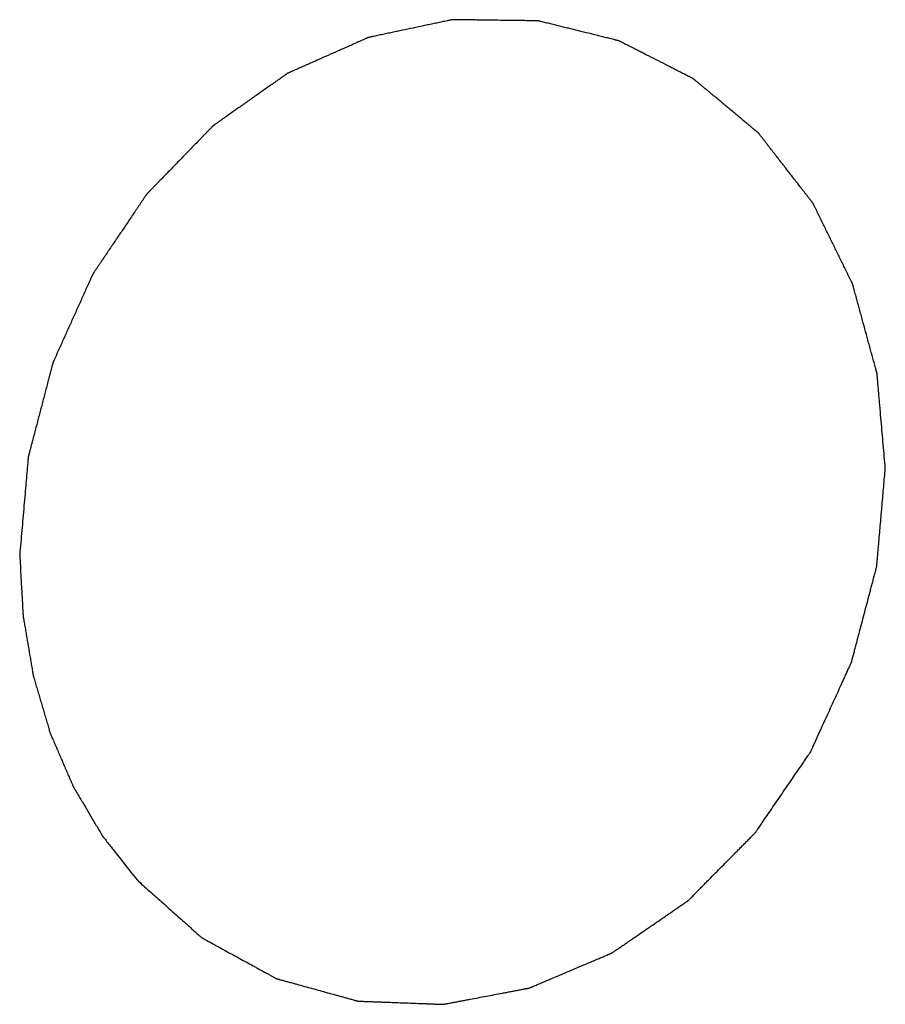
# Model space of a CAD drawing. Header units: millimetres. Extents: x 2798 to 3316, y 1544 to 1917.
# Tile 6 of 17: x 2870.83 to 2871.96, y 1577.42 to 1578.7. Entities that reach past the tile are written whole.
import ezdxf

# ---------------------------------------------------------------- set-up
doc = ezdxf.new("R2010")
doc.units = ezdxf.units.MM

msp = doc.modelspace()

# ---------------------------------------------------------------- linework, layer by layer
at = {"color": 7, "linetype": 'Continuous'}
for points, knots in [([(2871.95947, 1578.11278), (2871.95858, 1578.12305), (2871.95724, 1578.13846), (2871.95545, 1578.159), (2871.95411, 1578.17441), (2871.95299, 1578.18725), (2871.9521, 1578.19752), (2871.95143, 1578.20522), (2871.95087, 1578.21164), (2871.95042, 1578.21678), (2871.95009, 1578.22063), (2871.94975, 1578.22448), (2871.94947, 1578.22769), (2871.94925, 1578.23026), (2871.94911, 1578.23187), (2871.949, 1578.23315), (2871.94892, 1578.23411), (2871.94884, 1578.23492), (2871.9488, 1578.23548), (2871.94877, 1578.2358), (2871.94876, 1578.23604), (2871.94868, 1578.23627), (2871.94861, 1578.23657), (2871.94846, 1578.2371), (2871.94825, 1578.23786), (2871.948, 1578.23877), (2871.94767, 1578.23998), (2871.94726, 1578.2415), (2871.9466, 1578.24392), (2871.94577, 1578.24695), (2871.94478, 1578.25059), (2871.94379, 1578.25423), (2871.94246, 1578.25908), (2871.94081, 1578.26514), (2871.93883, 1578.27242), (2871.93618, 1578.28212), (2871.93287, 1578.29425), (2871.92956, 1578.30637), (2871.92692, 1578.31608), (2871.92493, 1578.32335), (2871.92328, 1578.32941), (2871.92196, 1578.33426), (2871.92096, 1578.3379), (2871.91997, 1578.34154), (2871.91914, 1578.34457), (2871.91848, 1578.347), (2871.91807, 1578.34851), (2871.91774, 1578.34973), (2871.91749, 1578.35064), (2871.91728, 1578.35139), (2871.91714, 1578.35193), (2871.91705, 1578.35223), (2871.91701, 1578.35246), (2871.91689, 1578.35266), (2871.91676, 1578.35293), (2871.91652, 1578.35341), (2871.91619, 1578.3541), (2871.91579, 1578.35492), (2871.91525, 1578.35601), (2871.91458, 1578.35738), (2871.9135, 1578.35957), (2871.91216, 1578.36231), (2871.91055, 1578.3656), (2871.90894, 1578.36888), (2871.90679, 1578.37326), (2871.9041, 1578.37874), (2871.90088, 1578.38531), (2871.89658, 1578.39407), (2871.89121, 1578.40502), (2871.88583, 1578.41597), (2871.88154, 1578.42474), (2871.87831, 1578.43131), (2871.87563, 1578.43678), (2871.87348, 1578.44116), (2871.87186, 1578.44445), (2871.87025, 1578.44773), (2871.86891, 1578.45047), (2871.86784, 1578.45266), (2871.86716, 1578.45403), (2871.86663, 1578.45513), (2871.86622, 1578.45595), (2871.86589, 1578.45663), (2871.86565, 1578.45711), (2871.86552, 1578.45738), (2871.86543, 1578.4576), (2871.86528, 1578.45777), (2871.8651, 1578.45801), (2871.86477, 1578.45842), (2871.86431, 1578.45902), (2871.86376, 1578.45973), (2871.86302, 1578.46068), (2871.8621, 1578.46187), (2871.86062, 1578.46377), (2871.85878, 1578.46615), (2871.85656, 1578.469), (2871.85435, 1578.47186), (2871.8514, 1578.47566), (2871.84771, 1578.48042), (2871.84329, 1578.48612), (2871.83738, 1578.49373), (2871.83001, 1578.50324), (2871.82263, 1578.51275), (2871.81673, 1578.52036), (2871.8123, 1578.52606), (2871.80861, 1578.53082), (2871.80566, 1578.53462), (2871.80345, 1578.53748), (2871.80123, 1578.54033), (2871.79939, 1578.54271), (2871.79791, 1578.54461), (2871.79699, 1578.5458), (2871.79625, 1578.54675), (2871.7957, 1578.54746), (2871.79524, 1578.54805), (2871.79492, 1578.54847), (2871.79473, 1578.54871), (2871.7946, 1578.5489), (2871.79443, 1578.54902), (2871.79421, 1578.54921), (2871.79382, 1578.54953), (2871.79327, 1578.54999), (2871.7926, 1578.55055), (2871.79172, 1578.55128), (2871.79062, 1578.55221), (2871.78885, 1578.55368), (2871.78664, 1578.55552), (2871.78398, 1578.55774), (2871.78133, 1578.55995), (2871.77779, 1578.5629), (2871.77337, 1578.56658), (2871.76807, 1578.57101), (2871.76099, 1578.57691), (2871.75215, 1578.58428), (2871.7433, 1578.59165), (2871.73623, 1578.59755), (2871.73092, 1578.60198), (2871.7265, 1578.60566), (2871.72297, 1578.60861), (2871.72031, 1578.61083), (2871.71766, 1578.61304), (2871.71545, 1578.61488), (2871.71368, 1578.61636), (2871.71257, 1578.61728), (2871.71169, 1578.61801), (2871.71103, 1578.61857), (2871.71047, 1578.61903), (2871.71009, 1578.61935), (2871.70986, 1578.61953), (2871.70971, 1578.61969), (2871.70951, 1578.61977), (2871.70926, 1578.6199), (2871.70882, 1578.62012), (2871.70819, 1578.62044), (2871.70743, 1578.62083), (2871.70642, 1578.62134), (2871.70516, 1578.62199), (2871.70314, 1578.62301), (2871.70062, 1578.6243), (2871.6976, 1578.62584), (2871.69457, 1578.62738), (2871.69054, 1578.62944), (2871.68549, 1578.63201), (2871.67944, 1578.63509), (2871.67138, 1578.6392), (2871.66129, 1578.64434), (2871.6512, 1578.64948), (2871.64314, 1578.65359), (2871.63708, 1578.65667), (2871.63204, 1578.65924), (2871.62801, 1578.66129), (2871.62498, 1578.66284), (2871.62196, 1578.66438), (2871.61943, 1578.66566), (2871.61742, 1578.66669), (2871.61616, 1578.66733), (2871.61515, 1578.66785), (2871.61439, 1578.66823), (2871.61376, 1578.66855), (2871.61332, 1578.66878), (2871.61307, 1578.6689), (2871.61288, 1578.66902), (2871.61267, 1578.66905), (2871.6124, 1578.66912), (2871.61192, 1578.66924), (2871.61124, 1578.66941), (2871.61042, 1578.66961), (2871.60932, 1578.66988), (2871.60795, 1578.67022), (2871.60577, 1578.67076), (2871.60303, 1578.67144), (2871.59975, 1578.67225), (2871.59646, 1578.67306), (2871.59209, 1578.67415), (2871.58661, 1578.6755), (2871.58005, 1578.67713), (2871.57129, 1578.67929), (2871.56035, 1578.682), (2871.5494, 1578.68471), (2871.54065, 1578.68687), (2871.53408, 1578.6885), (2871.52861, 1578.68985), (2871.52423, 1578.69093), (2871.52095, 1578.69175), (2871.51767, 1578.69256), (2871.51493, 1578.69324), (2871.51274, 1578.69378), (2871.51137, 1578.69412), (2871.51028, 1578.69439), (2871.50946, 1578.69459), (2871.50877, 1578.69476), (2871.5083, 1578.69488), (2871.50802, 1578.69494), (2871.50782, 1578.69501), (2871.5076, 1578.695), (2871.50731, 1578.695), (2871.5068, 1578.69501), (2871.50608, 1578.69502), (2871.50521, 1578.69503), (2871.50405, 1578.69505), (2871.5026, 1578.69506), (2871.50028, 1578.6951), (2871.49739, 1578.69513), (2871.49391, 1578.69518), (2871.49043, 1578.69523), (2871.4858, 1578.69529), (2871.48, 1578.69536), (2871.47305, 1578.69546), (2871.46377, 1578.69558), (2871.45218, 1578.69573), (2871.44059, 1578.69589), (2871.43132, 1578.69601), (2871.42437, 1578.6961), (2871.41857, 1578.69618), (2871.41394, 1578.69624), (2871.41046, 1578.69629), (2871.40698, 1578.69633), (2871.40409, 1578.69637), (2871.40177, 1578.6964), (2871.40032, 1578.69642), (2871.39916, 1578.69644), (2871.39829, 1578.69645), (2871.39757, 1578.69645), (2871.39706, 1578.69647), (2871.39677, 1578.69646), (2871.39655, 1578.69648), (2871.39634, 1578.69642), (2871.39605, 1578.69637), (2871.39556, 1578.69626), (2871.39484, 1578.69611), (2871.39399, 1578.69593), (2871.39285, 1578.69569), (2871.39143, 1578.69538), (2871.38915, 1578.6949), (2871.3863, 1578.6943), (2871.38289, 1578.69358), (2871.37947, 1578.69285), (2871.37491, 1578.69189), (2871.36922, 1578.69068), (2871.36238, 1578.68923), (2871.35327, 1578.68731), (2871.34188, 1578.68489), (2871.33049, 1578.68248), (2871.32138, 1578.68055), (2871.31455, 1578.67911), (2871.30885, 1578.6779), (2871.3043, 1578.67693), (2871.30088, 1578.67621), (2871.29747, 1578.67549), (2871.29462, 1578.67488), (2871.29234, 1578.6744), (2871.29092, 1578.6741), (2871.28978, 1578.67386), (2871.28892, 1578.67368), (2871.28821, 1578.67353), (2871.28771, 1578.67342), (2871.28743, 1578.67336), (2871.28721, 1578.67333), (2871.28701, 1578.67322), (2871.28674, 1578.67311), (2871.28626, 1578.67289), (2871.28557, 1578.67259), (2871.28475, 1578.67222), (2871.28365, 1578.67174), (2871.28228, 1578.67113), (2871.28009, 1578.67016), (2871.27735, 1578.66894), (2871.27407, 1578.66749), (2871.27078, 1578.66603), (2871.2664, 1578.66408), (2871.26092, 1578.66165), (2871.25435, 1578.65874), (2871.24558, 1578.65485), (2871.23463, 1578.64999), (2871.22367, 1578.64513), (2871.21491, 1578.64124), (2871.20833, 1578.63833), (2871.20286, 1578.6359), (2871.19847, 1578.63395), (2871.19519, 1578.6325), (2871.1919, 1578.63104), (2871.18916, 1578.62982), (2871.18697, 1578.62885), (2871.1856, 1578.62824), (2871.18451, 1578.62776), (2871.18368, 1578.62739), (2871.183, 1578.62709), (2871.18252, 1578.62688), (2871.18225, 1578.62675), (2871.18204, 1578.62668), (2871.18185, 1578.62653), (2871.1816, 1578.62635), (2871.18116, 1578.62604), (2871.18053, 1578.6256), (2871.17977, 1578.62506), (2871.17876, 1578.62435), (2871.17749, 1578.62346), (2871.17547, 1578.62203), (2871.17295, 1578.62025), (2871.16992, 1578.61812), (2871.16688, 1578.61598), (2871.16284, 1578.61313), (2871.15779, 1578.60957), (2871.15173, 1578.6053), (2871.14364, 1578.5996), (2871.13354, 1578.59248), (2871.12344, 1578.58535), (2871.11535, 1578.57966), (2871.10929, 1578.57538), (2871.10424, 1578.57182), (2871.1002, 1578.56897), (2871.09716, 1578.56683), (2871.09413, 1578.5647), (2871.09161, 1578.56292), (2871.08959, 1578.56149), (2871.08832, 1578.5606), (2871.08731, 1578.55989), (2871.08655, 1578.55936), (2871.08592, 1578.55891), (2871.08548, 1578.5586), (2871.08523, 1578.55842), (2871.08503, 1578.5583), (2871.08487, 1578.55811), (2871.08464, 1578.55788), (2871.08425, 1578.55747), (2871.08369, 1578.55689), (2871.08301, 1578.5562), (2871.08211, 1578.55527), (2871.08098, 1578.55411), (2871.07918, 1578.55225), (2871.07693, 1578.54992), (2871.07422, 1578.54714), (2871.07152, 1578.54435), (2871.06791, 1578.54063), (2871.06341, 1578.53598), (2871.058, 1578.53041), (2871.05079, 1578.52297), (2871.04177, 1578.51368), (2871.03276, 1578.50439), (2871.02555, 1578.49695), (2871.02014, 1578.49138), (2871.01564, 1578.48673), (2871.01203, 1578.48301), (2871.00933, 1578.48023), (2871.00662, 1578.47744), (2871.00437, 1578.47512), (2871.00257, 1578.47326), (2871.00144, 1578.4721), (2871.00054, 1578.47117), (2870.99986, 1578.47047), (2870.9993, 1578.46989), (2870.9989, 1578.46948), (2870.99868, 1578.46925), (2870.9985, 1578.46908), (2870.99838, 1578.46887), (2870.99819, 1578.4686), (2870.99788, 1578.46813), (2870.99742, 1578.46746), (2870.99688, 1578.46665), (2870.99615, 1578.46557), (2870.99524, 1578.46422), (2870.99379, 1578.46207), (2870.99197, 1578.45937), (2870.98979, 1578.45613), (2870.98761, 1578.4529), (2870.98471, 1578.44859), (2870.98108, 1578.44319), (2870.97672, 1578.43672), (2870.97091, 1578.4281), (2870.96364, 1578.41731), (2870.95638, 1578.40653), (2870.95057, 1578.3979), (2870.94621, 1578.39143), (2870.94258, 1578.38604), (2870.93967, 1578.38172), (2870.93749, 1578.37849), (2870.93531, 1578.37525), (2870.9335, 1578.37256), (2870.93205, 1578.3704), (2870.93114, 1578.36905), (2870.93041, 1578.36797), (2870.92987, 1578.36716), (2870.92941, 1578.36649), (2870.92909, 1578.36602), (2870.92892, 1578.36575), (2870.92877, 1578.36555), (2870.92868, 1578.36532), (2870.92854, 1578.36502), (2870.92831, 1578.36449), (2870.92797, 1578.36374), (2870.92756, 1578.36284), (2870.92702, 1578.36164), (2870.92634, 1578.36014), (2870.92526, 1578.35774), (2870.92391, 1578.35474), (2870.92229, 1578.35113), (2870.92067, 1578.34753), (2870.9185, 1578.34273), (2870.9158, 1578.33672), (2870.91255, 1578.32951), (2870.90823, 1578.3199), (2870.90282, 1578.30789), (2870.89741, 1578.29588), (2870.89309, 1578.28627), (2870.88984, 1578.27907), (2870.88714, 1578.27306), (2870.88497, 1578.26826), (2870.88335, 1578.26465), (2870.88173, 1578.26105), (2870.88038, 1578.25805), (2870.8793, 1578.25564), (2870.87862, 1578.25414), (2870.87808, 1578.25294), (2870.87767, 1578.25204), (2870.87734, 1578.25129), (2870.8771, 1578.25077), (2870.87697, 1578.25046), (2870.87685, 1578.25024), (2870.8768, 1578.25), (2870.87671, 1578.24968), (2870.87657, 1578.24912), (2870.87636, 1578.24832), (2870.87611, 1578.24736), (2870.87577, 1578.24609), (2870.87536, 1578.24449), (2870.87469, 1578.24193), (2870.87385, 1578.23874), (2870.87285, 1578.2349), (2870.87184, 1578.23107), (2870.8705, 1578.22596), (2870.86883, 1578.21957), (2870.86682, 1578.2119), (2870.86415, 1578.20167), (2870.8608, 1578.18889), (2870.85746, 1578.17611), (2870.85478, 1578.16589), (2870.85277, 1578.15822), (2870.8511, 1578.15183), (2870.84976, 1578.14672), (2870.84876, 1578.14288), (2870.84775, 1578.13905), (2870.84692, 1578.13586), (2870.84625, 1578.1333), (2870.84583, 1578.1317), (2870.84549, 1578.13042), (2870.84524, 1578.12947), (2870.84504, 1578.12867), (2870.84489, 1578.12811), (2870.84481, 1578.12779), (2870.84473, 1578.12755), (2870.84472, 1578.1273), (2870.84469, 1578.12697), (2870.84464, 1578.12638), (2870.84457, 1578.12555), (2870.84448, 1578.12456), (2870.84437, 1578.12323), (2870.84422, 1578.12156), (2870.84399, 1578.11891), (2870.8437, 1578.11558), (2870.84335, 1578.11159), (2870.84301, 1578.1076), (2870.84254, 1578.10229), (2870.84197, 1578.09564), (2870.84127, 1578.08766), (2870.84035, 1578.07702), (2870.83919, 1578.06373), (2870.8378, 1578.04777), (2870.83595, 1578.0265), (2870.83456, 1578.01055), (2870.83364, 1577.99991)], [0, 0, 0, 0, 0.015625, 0.0234375, 0.03125, 0.0390625, 0.0429688, 0.046875, 0.0507812, 0.0527344, 0.0546875, 0.0566406, 0.0585938, 0.0595703, 0.0605469, 0.0610352, 0.0615234, 0.0620117, 0.0622559, 0.0623779, 0.0625, 0.0626221, 0.0627441, 0.0629883, 0.0634766, 0.0639648, 0.0644531, 0.0654297, 0.0664062, 0.0683594, 0.0703125, 0.0722656, 0.0742188, 0.078125, 0.0820312, 0.0859375, 0.09375, 0.1015625, 0.1054688, 0.109375, 0.1132812, 0.1152344, 0.1171875, 0.1191406, 0.1210938, 0.1220703, 0.1230469, 0.1235352, 0.1240234, 0.1245117, 0.1247559, 0.1248779, 0.125, 0.1251221, 0.1252441, 0.1254883, 0.1259766, 0.1264648, 0.1269531, 0.1279297, 0.1289062, 0.1308594, 0.1328125, 0.1347656, 0.1367188, 0.140625, 0.1445312, 0.1484375, 0.15625, 0.1640625, 0.1679688, 0.171875, 0.1757812, 0.1777344, 0.1796875, 0.1816406, 0.1835938, 0.1845703, 0.1855469, 0.1860352, 0.1865234, 0.1870117, 0.1872559, 0.1873779, 0.1875, 0.1876221, 0.1877441, 0.1879883, 0.1884766, 0.1889648, 0.1894531, 0.1904297, 0.1914062, 0.1933594, 0.1953125, 0.1972656, 0.1992188, 0.203125, 0.2070312, 0.2109375, 0.21875, 0.2265625, 0.2304688, 0.234375, 0.2382812, 0.2402344, 0.2421875, 0.2441406, 0.2460938, 0.2470703, 0.2480469, 0.2485352, 0.2490234, 0.2495117, 0.2497559, 0.2498779, 0.25, 0.2501221, 0.2502441, 0.2504883, 0.2509766, 0.2514648, 0.2519531, 0.2529297, 0.2539062, 0.2558594, 0.2578125, 0.2597656, 0.2617188, 0.265625, 0.2695312, 0.2734375, 0.28125, 0.2890625, 0.2929688, 0.296875, 0.3007812, 0.3027344, 0.3046875, 0.3066406, 0.3085938, 0.3095703, 0.3105469, 0.3110352, 0.3115234, 0.3120117, 0.3122559, 0.3123779, 0.3125, 0.3126221, 0.3127441, 0.3129883, 0.3134766, 0.3139648, 0.3144531, 0.3154297, 0.3164062, 0.3183594, 0.3203125, 0.3222656, 0.3242188, 0.328125, 0.3320312, 0.3359375, 0.34375, 0.3515625, 0.3554688, 0.359375, 0.3632812, 0.3652344, 0.3671875, 0.3691406, 0.3710938, 0.3720703, 0.3730469, 0.3735352, 0.3740234, 0.3745117, 0.3747559, 0.3748779, 0.375, 0.3751221, 0.3752441, 0.3754883, 0.3759766, 0.3764648, 0.3769531, 0.3779297, 0.3789062, 0.3808594, 0.3828125, 0.3847656, 0.3867188, 0.390625, 0.3945312, 0.3984375, 0.40625, 0.4140625, 0.4179688, 0.421875, 0.4257812, 0.4277344, 0.4296875, 0.4316406, 0.4335938, 0.4345703, 0.4355469, 0.4360352, 0.4365234, 0.4370117, 0.4372559, 0.4373779, 0.4375, 0.4376221, 0.4377441, 0.4379883, 0.4384766, 0.4389648, 0.4394531, 0.4404297, 0.4414062, 0.4433594, 0.4453125, 0.4472656, 0.4492188, 0.453125, 0.4570312, 0.4609375, 0.46875, 0.4765625, 0.4804688, 0.484375, 0.4882812, 0.4902344, 0.4921875, 0.4941406, 0.4960938, 0.4970703, 0.4980469, 0.4985352, 0.4990234, 0.4995117, 0.4997559, 0.4998779, 0.5, 0.5001221, 0.5002441, 0.5004883, 0.5009766, 0.5014648, 0.5019531, 0.5029297, 0.5039062, 0.5058594, 0.5078125, 0.5097656, 0.5117188, 0.515625, 0.5195312, 0.5234375, 0.53125, 0.5390625, 0.5429688, 0.546875, 0.5507812, 0.5527344, 0.5546875, 0.5566406, 0.5585938, 0.5595703, 0.5605469, 0.5610352, 0.5615234, 0.5620117, 0.5622559, 0.5623779, 0.5625, 0.5626221, 0.5627441, 0.5629883, 0.5634766, 0.5639648, 0.5644531, 0.5654297, 0.5664062, 0.5683594, 0.5703125, 0.5722656, 0.5742188, 0.578125, 0.5820312, 0.5859375, 0.59375, 0.6015625, 0.6054688, 0.609375, 0.6132812, 0.6152344, 0.6171875, 0.6191406, 0.6210938, 0.6220703, 0.6230469, 0.6235352, 0.6240234, 0.6245117, 0.6247559, 0.6248779, 0.625, 0.6251221, 0.6252441, 0.6254883, 0.6259766, 0.6264648, 0.6269531, 0.6279297, 0.6289062, 0.6308594, 0.6328125, 0.6347656, 0.6367188, 0.640625, 0.6445312, 0.6484375, 0.65625, 0.6640625, 0.6679688, 0.671875, 0.6757812, 0.6777344, 0.6796875, 0.6816406, 0.6835938, 0.6845703, 0.6855469, 0.6860352, 0.6865234, 0.6870117, 0.6872559, 0.6873779, 0.6875, 0.6876221, 0.6877441, 0.6879883, 0.6884766, 0.6889648, 0.6894531, 0.6904297, 0.6914062, 0.6933594, 0.6953125, 0.6972656, 0.6992188, 0.703125, 0.7070312, 0.7109375, 0.71875, 0.7265625, 0.7304688, 0.734375, 0.7382812, 0.7402344, 0.7421875, 0.7441406, 0.7460938, 0.7470703, 0.7480469, 0.7485352, 0.7490234, 0.7495117, 0.7497559, 0.7498779, 0.75, 0.7501221, 0.7502441, 0.7504883, 0.7509766, 0.7514648, 0.7519531, 0.7529297, 0.7539062, 0.7558594, 0.7578125, 0.7597656, 0.7617188, 0.765625, 0.7695312, 0.7734375, 0.78125, 0.7890625, 0.7929688, 0.796875, 0.8007812, 0.8027344, 0.8046875, 0.8066406, 0.8085938, 0.8095703, 0.8105469, 0.8110352, 0.8115234, 0.8120117, 0.8122559, 0.8123779, 0.8125, 0.8126221, 0.8127441, 0.8129883, 0.8134766, 0.8139648, 0.8144531, 0.8154297, 0.8164062, 0.8183594, 0.8203125, 0.8222656, 0.8242188, 0.828125, 0.8320312, 0.8359375, 0.84375, 0.8515625, 0.8554688, 0.859375, 0.8632812, 0.8652344, 0.8671875, 0.8691406, 0.8710938, 0.8720703, 0.8730469, 0.8735352, 0.8740234, 0.8745117, 0.8747559, 0.8748779, 0.875, 0.8751221, 0.8752441, 0.8754883, 0.8759766, 0.8764648, 0.8769531, 0.8779297, 0.8789062, 0.8808594, 0.8828125, 0.8847656, 0.8867188, 0.890625, 0.8945312, 0.8984375, 0.90625, 0.9140625, 0.9179688, 0.921875, 0.9257812, 0.9277344, 0.9296875, 0.9316406, 0.9335938, 0.9345703, 0.9355469, 0.9360352, 0.9365234, 0.9370117, 0.9372559, 0.9373779, 0.9375, 0.9376221, 0.9377441, 0.9379883, 0.9384766, 0.9389648, 0.9394531, 0.9404297, 0.9414062, 0.9433594, 0.9453125, 0.9472656, 0.9492188, 0.953125, 0.9570312, 0.9609375, 0.96875, 0.9765625, 0.984375, 1, 1, 1, 1]), ([(2870.9862, 1577.57701), (2870.99147, 1577.57231), (2871.002, 1577.56292), (2871.01517, 1577.55118), (2871.0257, 1577.54179), (2871.0336, 1577.53474), (2871.0415, 1577.5277), (2871.04808, 1577.52183), (2871.05335, 1577.51713), (2871.0573, 1577.51361), (2871.06059, 1577.51067), (2871.06322, 1577.50833), (2871.0652, 1577.50657), (2871.06684, 1577.5051), (2871.06816, 1577.50392), (2871.06898, 1577.50319), (2871.06964, 1577.5026), (2871.07006, 1577.50224), (2871.07034, 1577.50198), (2871.07051, 1577.50184), (2871.0707, 1577.50174), (2871.07094, 1577.50161), (2871.07151, 1577.5013), (2871.07236, 1577.50083), (2871.0735, 1577.5002), (2871.07464, 1577.49958), (2871.07616, 1577.49875), (2871.07881, 1577.49729), (2871.08261, 1577.49521), (2871.08716, 1577.49271), (2871.09171, 1577.49022), (2871.09627, 1577.48772), (2871.10234, 1577.48439), (2871.10992, 1577.48023), (2871.11903, 1577.47524), (2871.12814, 1577.47024), (2871.13572, 1577.46608), (2871.14179, 1577.46275), (2871.14635, 1577.46026), (2871.1509, 1577.45776), (2871.15545, 1577.45526), (2871.15925, 1577.45318), (2871.1619, 1577.45173), (2871.16342, 1577.4509), (2871.16456, 1577.45027), (2871.1657, 1577.44965), (2871.16655, 1577.44918), (2871.16712, 1577.44887), (2871.16736, 1577.44874), (2871.16754, 1577.44863), (2871.16775, 1577.44856), (2871.16811, 1577.44847), (2871.16863, 1577.44832), (2871.16946, 1577.44809), (2871.1705, 1577.44781), (2871.17216, 1577.44735), (2871.17423, 1577.44678), (2871.17672, 1577.44609), (2871.18003, 1577.44518), (2871.18418, 1577.44403), (2871.18916, 1577.44266), (2871.19579, 1577.44083), (2871.20409, 1577.43854), (2871.21404, 1577.4358), (2871.22399, 1577.43305), (2871.23395, 1577.43031), (2871.24224, 1577.42802), (2871.24887, 1577.42619), (2871.25385, 1577.42482), (2871.258, 1577.42367), (2871.26132, 1577.42276), (2871.2638, 1577.42207), (2871.26629, 1577.42138), (2871.26836, 1577.42081), (2871.27002, 1577.42035), (2871.27127, 1577.42001), (2871.2723, 1577.41973), (2871.27303, 1577.41952), (2871.27345, 1577.41942), (2871.27375, 1577.4193), (2871.27408, 1577.41932), (2871.27451, 1577.41929), (2871.27527, 1577.41927), (2871.27636, 1577.41923), (2871.27766, 1577.41918), (2871.27939, 1577.41911), (2871.28156, 1577.41903), (2871.28416, 1577.41894), (2871.28676, 1577.41884), (2871.29023, 1577.41871), (2871.29457, 1577.41855), (2871.29977, 1577.41835), (2871.30671, 1577.41809), (2871.31538, 1577.41777), (2871.32579, 1577.41738), (2871.3362, 1577.41699), (2871.3466, 1577.4166), (2871.35528, 1577.41628), (2871.36222, 1577.41602), (2871.36742, 1577.41583), (2871.37175, 1577.41566), (2871.37522, 1577.41553), (2871.37783, 1577.41544), (2871.37999, 1577.41536), (2871.38173, 1577.41529), (2871.38281, 1577.41525), (2871.38368, 1577.41522), (2871.38422, 1577.4152), (2871.3846, 1577.41518), (2871.38482, 1577.41518), (2871.38504, 1577.41523), (2871.38531, 1577.41528), (2871.38596, 1577.41541), (2871.38694, 1577.41559), (2871.38825, 1577.41584), (2871.38955, 1577.41609), (2871.3913, 1577.41642), (2871.39434, 1577.417), (2871.3987, 1577.41782), (2871.40392, 1577.41881), (2871.40915, 1577.41981), (2871.41437, 1577.4208), (2871.42134, 1577.42212), (2871.43005, 1577.42377), (2871.4405, 1577.42575), (2871.45095, 1577.42774), (2871.45966, 1577.42939), (2871.46663, 1577.43071), (2871.47185, 1577.4317), (2871.47708, 1577.43269), (2871.4823, 1577.43369), (2871.48666, 1577.43451), (2871.4897, 1577.43509), (2871.49145, 1577.43542), (2871.49275, 1577.43567), (2871.49406, 1577.43592), (2871.49504, 1577.4361), (2871.49569, 1577.43623), (2871.49602, 1577.43629), (2871.49634, 1577.43636), (2871.49676, 1577.43656), (2871.49729, 1577.43677), (2871.49813, 1577.43713), (2871.49918, 1577.43758), (2871.50086, 1577.43829), (2871.50296, 1577.43918), (2871.50548, 1577.44025), (2871.50884, 1577.44168), (2871.51304, 1577.44346), (2871.51808, 1577.4456), (2871.5248, 1577.44845), (2871.5332, 1577.45201), (2871.54328, 1577.45629), (2871.55337, 1577.46056), (2871.56345, 1577.46484), (2871.57185, 1577.4684), (2871.57857, 1577.47126), (2871.58361, 1577.47339), (2871.58865, 1577.47553), (2871.59285, 1577.47731), (2871.59621, 1577.47874), (2871.59831, 1577.47963), (2871.6, 1577.48034), (2871.60126, 1577.48088), (2871.6023, 1577.48133), (2871.60304, 1577.48163), (2871.60346, 1577.48182), (2871.60378, 1577.48193), (2871.60407, 1577.48215), (2871.60446, 1577.48241), (2871.60513, 1577.48288), (2871.6061, 1577.48355), (2871.60727, 1577.48435), (2871.60882, 1577.48541), (2871.61076, 1577.48675), (2871.61387, 1577.48888), (2871.61775, 1577.49155), (2871.62241, 1577.49475), (2871.62706, 1577.49795), (2871.63327, 1577.50222), (2871.64104, 1577.50755), (2871.65035, 1577.51395), (2871.65967, 1577.52035), (2871.66898, 1577.52676), (2871.67675, 1577.53209), (2871.68296, 1577.53636), (2871.68761, 1577.53956), (2871.69149, 1577.54223), (2871.6946, 1577.54436), (2871.69693, 1577.54596), (2871.69887, 1577.54729), (2871.70042, 1577.54836), (2871.70139, 1577.54903), (2871.70217, 1577.54956), (2871.70265, 1577.5499), (2871.70305, 1577.55015), (2871.70331, 1577.5504), (2871.70356, 1577.55066), (2871.70408, 1577.55117), (2871.70484, 1577.55195), (2871.70587, 1577.55299), (2871.70689, 1577.55402), (2871.70825, 1577.5554), (2871.71064, 1577.55781), (2871.71405, 1577.56126), (2871.71814, 1577.5654), (2871.72223, 1577.56953), (2871.72632, 1577.57367), (2871.73177, 1577.57919), (2871.73859, 1577.58608), (2871.74677, 1577.59435), (2871.75495, 1577.60263), (2871.76177, 1577.60952), (2871.76722, 1577.61504), (2871.77132, 1577.61917), (2871.77541, 1577.62331), (2871.7795, 1577.62745), (2871.78291, 1577.63089), (2871.78563, 1577.63365), (2871.78734, 1577.63538), (2871.7887, 1577.63676), (2871.78947, 1577.63753), (2871.78998, 1577.63805), (2871.79024, 1577.6383), (2871.79048, 1577.63857), (2871.79075, 1577.63899), (2871.79111, 1577.6395), (2871.79166, 1577.64032), (2871.79237, 1577.64134), (2871.79349, 1577.64298), (2871.79489, 1577.64502), (2871.79657, 1577.64748), (2871.79881, 1577.65075), (2871.80161, 1577.65484), (2871.80497, 1577.65975), (2871.80946, 1577.6663), (2871.81506, 1577.67448), (2871.82178, 1577.6843), (2871.82851, 1577.69412), (2871.83523, 1577.70394), (2871.84084, 1577.71212), (2871.84532, 1577.71867), (2871.84868, 1577.72358), (2871.85204, 1577.72849), (2871.85485, 1577.73258), (2871.85709, 1577.73585), (2871.85849, 1577.7379), (2871.85961, 1577.73954), (2871.86045, 1577.74076), (2871.86115, 1577.74179), (2871.86164, 1577.7425), (2871.86192, 1577.74291), (2871.86215, 1577.74321), (2871.86228, 1577.74356), (2871.8625, 1577.74402), (2871.86286, 1577.74482), (2871.86338, 1577.74596), (2871.86401, 1577.74733), (2871.86484, 1577.74916), (2871.86588, 1577.75145), (2871.86755, 1577.75511), (2871.86963, 1577.75968), (2871.87213, 1577.76517), (2871.87463, 1577.77066), (2871.87797, 1577.77798), (2871.88214, 1577.78713), (2871.88714, 1577.79811), (2871.89214, 1577.80908), (2871.89714, 1577.82006), (2871.90131, 1577.82921), (2871.90465, 1577.83653), (2871.90715, 1577.84202), (2871.90923, 1577.84659), (2871.9109, 1577.85025), (2871.91215, 1577.85299), (2871.91319, 1577.85528), (2871.91403, 1577.85711), (2871.91455, 1577.85825), (2871.91497, 1577.85917), (2871.91522, 1577.85974), (2871.91544, 1577.86019), (2871.91559, 1577.86068), (2871.9158, 1577.86153), (2871.91613, 1577.86275), (2871.91664, 1577.8647), (2871.91728, 1577.86714), (2871.91831, 1577.87104), (2871.91959, 1577.87592), (2871.92114, 1577.88177), (2871.92268, 1577.88762), (2871.92422, 1577.89347), (2871.92627, 1577.90127), (2871.92884, 1577.91102), (2871.93192, 1577.92273), (2871.93501, 1577.93443), (2871.93757, 1577.94418), (2871.93963, 1577.95198), (2871.94117, 1577.95784), (2871.94271, 1577.96369), (2871.94425, 1577.96954), (2871.94554, 1577.97441), (2871.94657, 1577.97831), (2871.94721, 1577.98075), (2871.94772, 1577.9827), (2871.94804, 1577.98392), (2871.94827, 1577.98478), (2871.94838, 1577.98526), (2871.94841, 1577.98577), (2871.94847, 1577.98639), (2871.94856, 1577.98739), (2871.94867, 1577.98863), (2871.94884, 1577.99063), (2871.94906, 1577.99312), (2871.94932, 1577.99611), (2871.94966, 1578.0001), (2871.9501, 1578.00509), (2871.95062, 1578.01107), (2871.95131, 1578.01905), (2871.95218, 1578.02902), (2871.95322, 1578.04098), (2871.95426, 1578.05295), (2871.95565, 1578.0689), (2871.95739, 1578.08885), (2871.95877, 1578.1048), (2871.95947, 1578.11278)], [0, 0, 0, 0, 0.015625, 0.03125, 0.0390625, 0.046875, 0.0546875, 0.0625, 0.0664062, 0.0703125, 0.0742188, 0.0761719, 0.078125, 0.0800781, 0.0810547, 0.0820312, 0.0825195, 0.0830078, 0.083252, 0.083374, 0.0834961, 0.0837402, 0.0839844, 0.0849609, 0.0859375, 0.0869141, 0.0878906, 0.0898438, 0.09375, 0.0976562, 0.1015625, 0.1054688, 0.109375, 0.1171875, 0.125, 0.1328125, 0.140625, 0.1445312, 0.1484375, 0.1523438, 0.15625, 0.1601562, 0.1621094, 0.1630859, 0.1640625, 0.1650391, 0.1660156, 0.1662598, 0.1665039, 0.166626, 0.166748, 0.1669922, 0.1674805, 0.1679688, 0.1689453, 0.1699219, 0.171875, 0.1738281, 0.1757812, 0.1796875, 0.1835938, 0.1875, 0.1953125, 0.203125, 0.2109375, 0.21875, 0.2265625, 0.2304688, 0.234375, 0.2382812, 0.2402344, 0.2421875, 0.2441406, 0.2460938, 0.2470703, 0.2480469, 0.2490234, 0.2495117, 0.2497559, 0.25, 0.2502441, 0.2504883, 0.2509766, 0.2519531, 0.2529297, 0.2539062, 0.2558594, 0.2578125, 0.2597656, 0.2617188, 0.265625, 0.2695312, 0.2734375, 0.28125, 0.2890625, 0.296875, 0.3046875, 0.3125, 0.3164062, 0.3203125, 0.3242188, 0.3261719, 0.328125, 0.3300781, 0.3310547, 0.3320312, 0.3325195, 0.3330078, 0.333252, 0.333374, 0.3334961, 0.3337402, 0.3339844, 0.3349609, 0.3359375, 0.3369141, 0.3378906, 0.3398438, 0.34375, 0.3476562, 0.3515625, 0.3554688, 0.359375, 0.3671875, 0.375, 0.3828125, 0.390625, 0.3945312, 0.3984375, 0.4023438, 0.40625, 0.4101562, 0.4121094, 0.4130859, 0.4140625, 0.4150391, 0.4160156, 0.4162598, 0.4165039, 0.416748, 0.4169922, 0.4174805, 0.4179688, 0.4189453, 0.4199219, 0.421875, 0.4238281, 0.4257812, 0.4296875, 0.4335938, 0.4375, 0.4453125, 0.453125, 0.4609375, 0.46875, 0.4765625, 0.4804688, 0.484375, 0.4882812, 0.4921875, 0.4941406, 0.4960938, 0.4970703, 0.4980469, 0.4990234, 0.4995117, 0.4997559, 0.5, 0.5002441, 0.5004883, 0.5009766, 0.5019531, 0.5029297, 0.5039062, 0.5058594, 0.5078125, 0.5117188, 0.515625, 0.5195312, 0.5234375, 0.53125, 0.5390625, 0.546875, 0.5546875, 0.5625, 0.5664062, 0.5703125, 0.5742188, 0.5761719, 0.578125, 0.5800781, 0.5810547, 0.5820312, 0.5825195, 0.5830078, 0.583252, 0.5834961, 0.5837402, 0.5839844, 0.5849609, 0.5859375, 0.5869141, 0.5878906, 0.5898438, 0.59375, 0.5976562, 0.6015625, 0.6054688, 0.609375, 0.6171875, 0.625, 0.6328125, 0.640625, 0.6445312, 0.6484375, 0.6523438, 0.65625, 0.6601562, 0.6621094, 0.6640625, 0.6650391, 0.6660156, 0.6662598, 0.6665039, 0.666748, 0.6669922, 0.6674805, 0.6679688, 0.6689453, 0.6699219, 0.671875, 0.6738281, 0.6757812, 0.6796875, 0.6835938, 0.6875, 0.6953125, 0.703125, 0.7109375, 0.71875, 0.7265625, 0.7304688, 0.734375, 0.7382812, 0.7421875, 0.7441406, 0.7460938, 0.7470703, 0.7480469, 0.7490234, 0.7495117, 0.7497559, 0.75, 0.7502441, 0.7504883, 0.7509766, 0.7519531, 0.7529297, 0.7539062, 0.7558594, 0.7578125, 0.7617188, 0.765625, 0.7695312, 0.7734375, 0.78125, 0.7890625, 0.796875, 0.8046875, 0.8125, 0.8164062, 0.8203125, 0.8242188, 0.8261719, 0.828125, 0.8300781, 0.8310547, 0.8320312, 0.8325195, 0.8330078, 0.833252, 0.8334961, 0.8339844, 0.8349609, 0.8359375, 0.8378906, 0.8398438, 0.84375, 0.8476562, 0.8515625, 0.8554688, 0.859375, 0.8671875, 0.875, 0.8828125, 0.890625, 0.8945312, 0.8984375, 0.9023438, 0.90625, 0.9101562, 0.9121094, 0.9140625, 0.9150391, 0.9160156, 0.9165039, 0.916748, 0.9169922, 0.9174805, 0.9179688, 0.9189453, 0.9199219, 0.921875, 0.9238281, 0.9257812, 0.9296875, 0.9335938, 0.9375, 0.9453125, 0.953125, 0.9609375, 0.96875, 0.984375, 1, 1, 1, 1]), ([(2870.83364, 1577.99991), (2870.83391, 1577.99492), (2870.83447, 1577.98495), (2870.8353, 1577.96999), (2870.83599, 1577.95752), (2870.83655, 1577.94755), (2870.83696, 1577.94007), (2870.83731, 1577.93384), (2870.83759, 1577.92885), (2870.83776, 1577.92574), (2870.8379, 1577.92324), (2870.83799, 1577.92168), (2870.83804, 1577.92059), (2870.83809, 1577.91997), (2870.83821, 1577.91937), (2870.83833, 1577.91861), (2870.83854, 1577.9174), (2870.8388, 1577.91588), (2870.83921, 1577.91345), (2870.83973, 1577.91042), (2870.84035, 1577.90678), (2870.84118, 1577.90193), (2870.84263, 1577.89344), (2870.8447, 1577.88131), (2870.84677, 1577.86918), (2870.84822, 1577.86069), (2870.84904, 1577.85583), (2870.84967, 1577.85219), (2870.85018, 1577.84916), (2870.8506, 1577.84674), (2870.85086, 1577.84522), (2870.85106, 1577.84401), (2870.8512, 1577.84325), (2870.85129, 1577.84264), (2870.85144, 1577.84205), (2870.85175, 1577.84104), (2870.85217, 1577.83959), (2870.85286, 1577.83727), (2870.85371, 1577.83437), (2870.85508, 1577.82973), (2870.85678, 1577.82392), (2870.85883, 1577.81696), (2870.86088, 1577.81), (2870.86293, 1577.80304), (2870.86497, 1577.79608), (2870.86702, 1577.78911), (2870.86873, 1577.78331), (2870.87009, 1577.77867), (2870.87095, 1577.77577), (2870.87163, 1577.77345), (2870.87214, 1577.77171), (2870.87257, 1577.77026), (2870.87287, 1577.76924), (2870.87304, 1577.76866), (2870.87315, 1577.76822), (2870.87335, 1577.76782), (2870.87358, 1577.76727), (2870.87399, 1577.76632), (2870.87458, 1577.76496), (2870.87528, 1577.76332), (2870.87622, 1577.76115), (2870.8774, 1577.75842), (2870.87928, 1577.75406), (2870.88163, 1577.74862), (2870.88445, 1577.74208), (2870.88727, 1577.73555), (2870.8901, 1577.72901), (2870.89292, 1577.72247), (2870.89574, 1577.71594), (2870.89809, 1577.71049), (2870.89997, 1577.70613), (2870.90115, 1577.70341), (2870.90209, 1577.70123), (2870.90268, 1577.69987), (2870.90308, 1577.69891), (2870.90333, 1577.69838), (2870.90364, 1577.69788), (2870.904, 1577.69725), (2870.9046, 1577.69626), (2870.90534, 1577.695), (2870.90652, 1577.693), (2870.908, 1577.6905), (2870.90978, 1577.68749), (2870.91214, 1577.68349), (2870.91629, 1577.67648), (2870.9222, 1577.66647), (2870.92812, 1577.65646), (2870.93227, 1577.64945), (2870.93463, 1577.64544), (2870.93641, 1577.64244), (2870.93789, 1577.63994), (2870.93907, 1577.63794), (2870.93981, 1577.63668), (2870.9404, 1577.63568), (2870.94078, 1577.63506), (2870.94106, 1577.63455), (2870.9414, 1577.63409), (2870.94203, 1577.63331), (2870.9429, 1577.63219), (2870.94431, 1577.63039), (2870.94607, 1577.62815), (2870.94889, 1577.62456), (2870.95241, 1577.62008), (2870.95663, 1577.61469), (2870.96227, 1577.60751), (2870.96931, 1577.59854), (2870.97776, 1577.58778), (2870.98339, 1577.5806), (2870.9862, 1577.57701)], [0, 0, 0, 0, 0.03125, 0.0625, 0.09375, 0.109375, 0.125, 0.140625, 0.1484375, 0.15625, 0.1601562, 0.1640625, 0.1660156, 0.1669922, 0.1679688, 0.1699219, 0.171875, 0.1757812, 0.1796875, 0.1875, 0.1953125, 0.203125, 0.21875, 0.25, 0.28125, 0.296875, 0.3046875, 0.3125, 0.3203125, 0.3242188, 0.328125, 0.3300781, 0.3320312, 0.3330078, 0.3339844, 0.3359375, 0.3398438, 0.34375, 0.3515625, 0.359375, 0.375, 0.390625, 0.40625, 0.421875, 0.4375, 0.453125, 0.46875, 0.4765625, 0.484375, 0.4882812, 0.4921875, 0.4960938, 0.4980469, 0.4990234, 0.5, 0.5009766, 0.5019531, 0.5039062, 0.5078125, 0.5117188, 0.515625, 0.5234375, 0.53125, 0.546875, 0.5625, 0.578125, 0.59375, 0.609375, 0.625, 0.640625, 0.6484375, 0.65625, 0.6601562, 0.6640625, 0.6660156, 0.6669922, 0.6679688, 0.6699219, 0.671875, 0.6757812, 0.6796875, 0.6875, 0.6953125, 0.703125, 0.71875, 0.75, 0.78125, 0.796875, 0.8046875, 0.8125, 0.8203125, 0.8242188, 0.828125, 0.8300781, 0.8320312, 0.8330078, 0.8339844, 0.8359375, 0.8398438, 0.84375, 0.8515625, 0.859375, 0.875, 0.890625, 0.90625, 0.9375, 0.96875, 1, 1, 1, 1])]:
    msp.add_open_spline(points, degree=3, knots=knots, dxfattribs=at)

doc.saveas('drawing.dxf')
